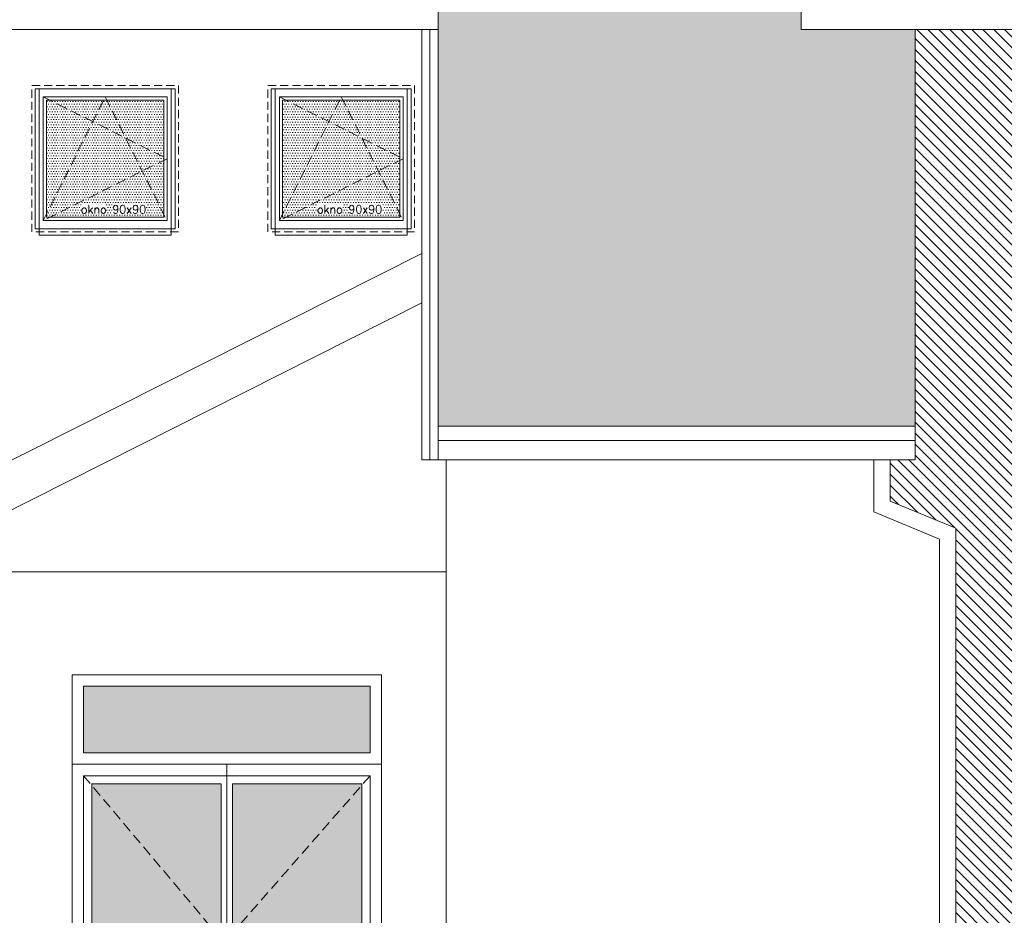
# Model space of a CAD drawing. Header units: millimetres. Extents: x -82287 to 177822, y -399756 to 0.
# Tile 71 of 228: x 77757 to 78361, y -238139 to -237589. Entities that reach past the tile are written whole.
import ezdxf
from ezdxf.enums import TextEntityAlignment as Align

# ---------------------------------------------------------------- set-up
doc = ezdxf.new("R2010")
doc.units = ezdxf.units.MM
doc.header["$MEASUREMENT"] = 0
doc.linetypes.add('SUŁOSZOWA - PB 21 03$0$CACHE', pattern=[9.525, 6.35, -3.175])
doc.linetypes.add('SUŁOSZOWA - PB 21 03$0$CARKOVANA', pattern=[7.5, 5, -2.5])
doc.layers.add('FL_XREF', color=252, linetype='Continuous')
for name, color, linetype, lineweight in [('SUŁOSZOWA - PB 21 03$0$! opisy okien elewacja', 251, 'Continuous', 0), ('SUŁOSZOWA - PB 21 03$0$!! 0_ Istn-okna', 251, 'Continuous', 0), ('SUŁOSZOWA - PB 21 03$0$!! 0_ WIDOK ELEWACJA', 251, 'Continuous', 0), ('SUŁOSZOWA - PB 21 03$0$!! 0_Opis_pom', 251, 'Continuous', 0), ('SUŁOSZOWA - PB 21 03$0$!! 1_ELEWACJA KOLOR', 251, 'Continuous', 0), ('SUŁOSZOWA - PB 21 03$0$!! 1_Hatch dach', 251, 'Continuous', 0), ('SUŁOSZOWA - PB 21 03$0$!! 1_OPIS POM NOWE', 251, 'Continuous', 0), ('SUŁOSZOWA - PB 21 03$0$!! 2_NOWE OKNA WIDOk - remont', 251, 'Continuous', 0)]:
    doc.layers.add(name, color=color, linetype=linetype, lineweight=lineweight)
doc.styles.add('SUŁOSZOWA - PB 21 03$0$ARIAL', font='tahoma.ttf')
doc.styles.add('SUŁOSZOWA - PB 21 03$0$TXT', font='simplex.shx')

# ---------------------------------------------------------------- blocks, each defined once
blk = doc.blocks.new('SUŁOSZOWA - PB 21 03$0$okno 90x90')
at = {"layer": 'SUŁOSZOWA - PB 21 03$0$!! 1_Hatch dach', "true_color": 0x575757}
h = blk.add_hatch(dxfattribs=at)
h.set_pattern_fill('DOTS', color=251)
h.set_pattern_definition([(0, (-9634.3096, -11214.1331), (0.79375, 1.5875), [0, -1.5875])])
h.paths.add_polyline_path([(7, 79), (79, 79), (79, 7), (7, 7)])
at = {"layer": 'SUŁOSZOWA - PB 21 03$0$!! 0_ Istn-okna', "linetype": 'SUŁOSZOWA - PB 21 03$0$CARKOVANA', "lineweight": 5}
blk.add_lwpolyline([(-2, 88), (88, 88), (88, -2), (-2, -2)], close=True, dxfattribs=at)
at = {"layer": 'SUŁOSZOWA - PB 21 03$0$!! 0_ Istn-okna'}
for points in [[(0, 86), (86, 86), (86, 0), (0, 0)], [(5, 81), (81, 81), (81, 5), (5, 5)], [(7, 79), (79, 79), (79, 7), (7, 7)]]:
    blk.add_lwpolyline(points, close=True, dxfattribs=at)
at = {"layer": 'SUŁOSZOWA - PB 21 03$0$!! 1_Hatch dach', "color": 251, "linetype": 'SUŁOSZOWA - PB 21 03$0$CACHE', "true_color": 0x575757}
for points in [[(5, 5), (43, 81), (81, 5)], [(5, 81), (81, 43), (5, 5)]]:
    blk.add_lwpolyline(points, dxfattribs=at)
at = {"insert": (28.08, 14.41), "char_height": 5, "attachment_point": 1, "style": 'SUŁOSZOWA - PB 21 03$0$TXT'}
blk.add_mtext_dynamic_manual_height_columns('okno 90x90', width=52.6299, gutter_width=75, heights=[0], dxfattribs=at)
blk = doc.blocks.new('SUŁOSZOWA - PB 21 03$0$DRZWI ZEWNETRZNE 2')
at = {"layer": 'SUŁOSZOWA - PB 21 03$0$!! 1_Hatch dach', "true_color": 0x575757}
h = blk.add_hatch(dxfattribs=at)
h.set_pattern_fill('DOTS', color=251)
h.set_pattern_definition([(180, (-95, 511.8881), (-0.79375, -1.5875), [0, -1.5875])])
h.paths.add_polyline_path([(-187, -465.41), (-266.5, -465.41), (-266.5, -656.41), (-187, -656.41)])
h.paths.add_polyline_path([(-273.5, -465.41), (-353, -465.41), (-353, -656.41), (-273.5, -656.41)])
h.paths.add_polyline_path([(-182, -405.41), (-358, -405.41), (-358, -446.41), (-182, -446.41)])
at = {"layer": 'SUŁOSZOWA - PB 21 03$0$!! 0_ Istn-okna'}
for p, q in [((-182, -460.41), (-358, -460.41)), ((-358, -460.41), (-358, -668.41)), ((-273.5, -465.41), (-353, -465.41)), ((-353, -465.41), (-353, -656.41)), ((-187, -465.41), (-266.5, -465.41)), ((-187, -656.41), (-187, -465.41)), ((-182, -668.41), (-182, -460.41))]:
    blk.add_line(p, q, dxfattribs=at)
for points in [[(-175, -668.41), (-175, -398.41), (-365, -398.41), (-365, -668.41)], [(-175, -668.41), (-175, -453.41), (-365, -453.41), (-365, -668.41)], [(-270, -668.41), (-270, -453.41)], [(-273.5, -656.41), (-273.5, -465.41)], [(-266.5, -656.41), (-266.5, -465.41)], [(-353, -656.41), (-273.5, -656.41)], [(-266.5, -656.41), (-187, -656.41)], [(-365, -668.41), (-175, -668.41)]]:
    blk.add_lwpolyline(points, dxfattribs=at)
for points in [[(-175, -453.41), (-365, -453.41), (-365, -398.41), (-175, -398.41)], [(-182, -446.41), (-358, -446.41), (-358, -405.41), (-182, -405.41)]]:
    blk.add_lwpolyline(points, close=True, dxfattribs=at)
at = {"layer": 'SUŁOSZOWA - PB 21 03$0$!! 1_Hatch dach', "color": 251, "linetype": 'SUŁOSZOWA - PB 21 03$0$CACHE', "true_color": 0x575757}
for points in [[(-358, -460.41), (-273.5, -560.91), (-358, -668.41)], [(-182, -460.41), (-270, -560.91), (-182, -668.41)]]:
    blk.add_lwpolyline(points, dxfattribs=at)
at = {"insert": (-238.16, -642.38), "char_height": 5, "attachment_point": 1, "style": 'SUŁOSZOWA - PB 21 03$0$TXT'}
blk.add_mtext_dynamic_manual_height_columns('dz1 90+90x180', width=52.6299, gutter_width=75, heights=[0], dxfattribs=at)
blk = doc.blocks.new('SUŁOSZOWA - PB 21 03')
at = {"layer": 'SUŁOSZOWA - PB 21 03$0$!! 1_ELEWACJA KOLOR', "true_color": 0xa78758}
h = blk.add_hatch(dxfattribs=at)
h.set_pattern_fill('ANSI31', color=45, scale=1.5, angle=-90)
h.set_pattern_definition([(315, (0, 0), (3.367596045, 3.367596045), [])])
h.paths.add_polyline_path([(78269.25991, -238314.26576), (79218.25991, -238314.26576), (79218.25991, -238132.26576), (79215.75991, -238132.26576), (79215.75991, -238042.26576), (79217.47132, -237772.26576), (79215.75991, -237772.26576), (79215.75991, -237682.26576), (79218.25991, -237647.85452), (78244.25991, -237647.85452), (78244.25991, -237891.63335), (78244.25991, -237912.26576), (78228.92991, -237912.26576), (78228.92991, -237937.53761), (78269.25991, -237954.26576)])
h.paths.add_polyline_path([(78913.75991, -238042.26576), (79003.75991, -238042.26576), (79003.75991, -238222.26576), (78999.25991, -238222.26576), (78999.25991, -238224.26576), (78918.25991, -238224.26576), (78918.25991, -238222.26576), (78913.75991, -238222.26576)], flags=16)
h.paths.add_polyline_path([(78915.75991, -238044.26576), (79001.75991, -238044.26576), (79001.75991, -238220.26576), (78915.75991, -238220.26576)], flags=0)
h.paths.add_polyline_path([(78920.75991, -238049.26576), (78996.75991, -238049.26576), (78996.75991, -238215.26576), (78920.75991, -238215.26576)], flags=0)
h.paths.add_polyline_path([(78922.59124, -238051.26576), (78958.30208, -238051.26576), (78958.75991, -238049.26576), (78959.21774, -238051.26576), (78994.75991, -238051.26576), (78994.75991, -238130.08155), (78996.75991, -238132.26576), (78994.75991, -238134.44997), (78994.75991, -238206.52891), (78996.30208, -238213.26576), (78922.59124, -238213.26576), (78920.75991, -238215.26576), (78922.75991, -238206.52891), (78922.75991, -238051.44997)], flags=0)
h.paths.add_polyline_path([(78848.75991, -238042.26576), (78848.75991, -238222.26576), (78844.25991, -238222.26576), (78844.25991, -238224.26576), (78763.25991, -238224.26576), (78763.25991, -238222.26576), (78758.75991, -238222.26576), (78758.75991, -238042.26576)], flags=16)
h.paths.add_polyline_path([(78846.75991, -238044.26576), (78846.75991, -238220.26576), (78760.75991, -238220.26576), (78760.75991, -238044.26576)], flags=0)
h.paths.add_polyline_path([(78918.25991, -237864.26576), (78918.25991, -237862.26576), (78913.75991, -237862.26576), (78844.25991, -237862.26576), (78844.25991, -237864.26576), (78763.25991, -237864.26576), (78763.25991, -237862.26576), (78758.75991, -237862.26576), (78699.25991, -237862.26576), (78699.25991, -237864.26576), (78618.25991, -237864.26576), (78618.25991, -237862.26576), (78613.75991, -237862.26576), (78544.25991, -237862.26576), (78544.25991, -237864.26576), (78463.25991, -237864.26576), (78463.25991, -237862.26576), (78458.75991, -237862.26576), (78399.25991, -237862.26576), (78399.25991, -237864.26576), (78318.25991, -237864.26576), (78318.25991, -237862.26576), (78313.75991, -237862.26576), (78313.75991, -237682.26576), (78403.75991, -237682.26576), (78403.75991, -237862.26576), (78458.75991, -237862.26576), (78458.75991, -237682.26576), (78548.75991, -237682.26576), (78548.75991, -237862.26576), (78613.75991, -237862.26576), (78613.75991, -237682.26576), (78703.75991, -237682.26576), (78703.75991, -237862.26576), (78758.75991, -237862.26576), (78758.75991, -237682.26576), (78848.75991, -237682.26576), (78848.75991, -237862.26576), (78913.75991, -237862.26576), (78913.75991, -237682.26576), (79003.75991, -237682.26576), (79003.75991, -237862.26576), (79058.75991, -237862.26576), (79058.75991, -237682.26576), (79148.75991, -237682.26576), (79148.75991, -237862.26576), (79144.25991, -237862.26576), (79144.25991, -237864.26576), (79063.25991, -237864.26576), (79063.25991, -237862.26576), (79058.75991, -237862.26576), (78999.25991, -237862.26576), (78999.25991, -237864.26576)], flags=16)
h.paths.add_polyline_path([(78841.75991, -238049.26576), (78841.75991, -238215.26576), (78765.75991, -238215.26576), (78765.75991, -238049.26576)], flags=0)
h.paths.add_polyline_path([(78915.75991, -237860.26576), (78915.75991, -237684.26576), (79001.75991, -237684.26576), (79001.75991, -237860.26576)], flags=0)
h.paths.add_polyline_path([(78839.75991, -238051.26576), (78839.75991, -238130.08155), (78841.75991, -238132.26576), (78839.75991, -238134.44997), (78839.75991, -238206.52891), (78841.30208, -238213.26576), (78767.59124, -238213.26576), (78765.75991, -238215.26576), (78767.75991, -238206.52891), (78767.75991, -238051.44997), (78767.59124, -238051.26576), (78803.30208, -238051.26576), (78803.75991, -238049.26576), (78804.21774, -238051.26576)], flags=0)
h.paths.add_polyline_path([(78920.75991, -237855.26576), (78920.75991, -237689.26576), (78996.75991, -237689.26576), (78996.75991, -237855.26576)], flags=0)
h.paths.add_polyline_path([(78920.75991, -237855.26576), (78922.75991, -237846.52891), (78922.75991, -237691.44997), (78922.59124, -237691.26576), (78958.30208, -237691.26576), (78958.75991, -237689.26576), (78959.21774, -237691.26576), (78994.75991, -237691.26576), (78994.75991, -237770.08155), (78996.75991, -237772.26576), (78994.75991, -237774.44997), (78994.75991, -237846.52891), (78996.30208, -237853.26576), (78922.59124, -237853.26576)], flags=0)
h.paths.add_polyline_path([(78846.75991, -237860.26576), (78760.75991, -237860.26576), (78760.75991, -237684.26576), (78846.75991, -237684.26576)], flags=0)
h.paths.add_polyline_path([(78841.75991, -237855.26576), (78765.75991, -237855.26576), (78765.75991, -237689.26576), (78841.75991, -237689.26576)], flags=0)
h.paths.add_polyline_path([(78841.30208, -237853.26576), (78767.59124, -237853.26576), (78765.75991, -237855.26576), (78767.75991, -237846.52891), (78767.75991, -237691.44997), (78767.59124, -237691.26576), (78803.30208, -237691.26576), (78803.75991, -237689.26576), (78804.21774, -237691.26576), (78839.75991, -237691.26576), (78839.75991, -237770.08155), (78841.75991, -237772.26576), (78839.75991, -237774.44997), (78839.75991, -237846.52891)], flags=0)
h.paths.add_polyline_path([(79058.75991, -238042.26576), (79148.75991, -238042.26576), (79148.75991, -238222.26576), (79144.25991, -238222.26576), (79144.25991, -238224.26576), (79063.25991, -238224.26576), (79063.25991, -238222.26576), (79058.75991, -238222.26576)], flags=16)
h.paths.add_polyline_path([(79060.75991, -238044.26576), (79146.75991, -238044.26576), (79146.75991, -238220.26576), (79060.75991, -238220.26576)], flags=0)
h.paths.add_polyline_path([(79065.75991, -238049.26576), (79141.75991, -238049.26576), (79141.75991, -238215.26576), (79065.75991, -238215.26576)], flags=0)
h.paths.add_polyline_path([(79067.59124, -238051.26576), (79103.30208, -238051.26576), (79103.75991, -238049.26576), (79104.21774, -238051.26576), (79139.75991, -238051.26576), (79139.75991, -238130.08155), (79141.75991, -238132.26576), (79139.75991, -238134.44997), (79139.75991, -238206.52891), (79141.30208, -238213.26576), (79067.59124, -238213.26576), (79065.75991, -238215.26576), (79067.75991, -238206.52891), (79067.75991, -238051.44997)], flags=0)
h.paths.add_polyline_path([(79060.75991, -237860.26576), (79060.75991, -237684.26576), (79146.75991, -237684.26576), (79146.75991, -237860.26576)], flags=0)
h.paths.add_polyline_path([(79065.75991, -237855.26576), (79065.75991, -237689.26576), (79141.75991, -237689.26576), (79141.75991, -237855.26576)], flags=0)
h.paths.add_polyline_path([(79065.75991, -237855.26576), (79067.75991, -237846.52891), (79067.75991, -237691.44997), (79067.59124, -237691.26576), (79103.30208, -237691.26576), (79103.75991, -237689.26576), (79104.21774, -237691.26576), (79139.75991, -237691.26576), (79139.75991, -237770.08155), (79141.75991, -237772.26576), (79139.75991, -237774.44997), (79139.75991, -237846.52891), (79141.30208, -237853.26576), (79067.59124, -237853.26576)], flags=0)
h.paths.add_polyline_path([(78703.75991, -238042.26576), (78703.75991, -238222.26576), (78699.25991, -238222.26576), (78699.25991, -238224.26576), (78618.25991, -238224.26576), (78618.25991, -238222.26576), (78613.75991, -238222.26576), (78613.75991, -238042.26576)], flags=16)
h.paths.add_polyline_path([(78701.75991, -238044.26576), (78701.75991, -238220.26576), (78615.75991, -238220.26576), (78615.75991, -238044.26576)], flags=0)
h.paths.add_polyline_path([(78696.75991, -238049.26576), (78696.75991, -238215.26576), (78620.75991, -238215.26576), (78620.75991, -238049.26576)], flags=0)
h.paths.add_polyline_path([(78694.75991, -238051.26576), (78694.75991, -238130.08155), (78696.75991, -238132.26576), (78694.75991, -238134.44997), (78694.75991, -238206.52891), (78696.30208, -238213.26576), (78622.59124, -238213.26576), (78620.75991, -238215.26576), (78622.75991, -238206.52891), (78622.75991, -238051.44997), (78622.59124, -238051.26576), (78658.30208, -238051.26576), (78658.75991, -238049.26576), (78659.21774, -238051.26576)], flags=0)
h.paths.add_polyline_path([(78701.75991, -237860.26576), (78615.75991, -237860.26576), (78615.75991, -237684.26576), (78701.75991, -237684.26576)], flags=0)
h.paths.add_polyline_path([(78696.75991, -237855.26576), (78620.75991, -237855.26576), (78620.75991, -237689.26576), (78696.75991, -237689.26576)], flags=0)
h.paths.add_polyline_path([(78696.30208, -237853.26576), (78622.59124, -237853.26576), (78620.75991, -237855.26576), (78622.75991, -237846.52891), (78622.75991, -237691.44997), (78622.59124, -237691.26576), (78658.30208, -237691.26576), (78658.75991, -237689.26576), (78659.21774, -237691.26576), (78694.75991, -237691.26576), (78694.75991, -237770.08155), (78696.75991, -237772.26576), (78694.75991, -237774.44997), (78694.75991, -237846.52891)], flags=0)
h.paths.add_polyline_path([(78548.75991, -238042.26576), (78548.75991, -238222.26576), (78544.25991, -238222.26576), (78544.25991, -238224.26576), (78463.25991, -238224.26576), (78463.25991, -238222.26576), (78458.75991, -238222.26576), (78458.75991, -238042.26576)], flags=16)
h.paths.add_polyline_path([(78546.75991, -238044.26576), (78546.75991, -238220.26576), (78460.75991, -238220.26576), (78460.75991, -238044.26576)], flags=0)
h.paths.add_polyline_path([(78541.75991, -238049.26576), (78541.75991, -238215.26576), (78465.75991, -238215.26576), (78465.75991, -238049.26576)], flags=0)
h.paths.add_polyline_path([(78546.75991, -237860.26576), (78460.75991, -237860.26576), (78460.75991, -237684.26576), (78546.75991, -237684.26576)], flags=0)
h.paths.add_polyline_path([(78539.75991, -238051.26576), (78539.75991, -238130.08155), (78541.75991, -238132.26576), (78539.75991, -238134.44997), (78539.75991, -238206.52891), (78541.30208, -238213.26576), (78467.59124, -238213.26576), (78465.75991, -238215.26576), (78467.75991, -238206.52891), (78467.75991, -238051.44997), (78467.59124, -238051.26576), (78503.30208, -238051.26576), (78503.75991, -238049.26576), (78504.21774, -238051.26576)], flags=0)
h.paths.add_polyline_path([(78541.75991, -237855.26576), (78465.75991, -237855.26576), (78465.75991, -237689.26576), (78541.75991, -237689.26576)], flags=0)
h.paths.add_polyline_path([(78541.30208, -237853.26576), (78467.59124, -237853.26576), (78465.75991, -237855.26576), (78467.75991, -237846.52891), (78467.75991, -237691.44997), (78467.59124, -237691.26576), (78503.30208, -237691.26576), (78503.75991, -237689.26576), (78504.21774, -237691.26576), (78539.75991, -237691.26576), (78539.75991, -237770.08155), (78541.75991, -237772.26576), (78539.75991, -237774.44997), (78539.75991, -237846.52891)], flags=0)
h.paths.add_polyline_path([(78403.75991, -238042.26576), (78403.75991, -238222.26576), (78399.25991, -238222.26576), (78399.25991, -238224.26576), (78318.25991, -238224.26576), (78318.25991, -238222.26576), (78313.75991, -238222.26576), (78313.75991, -238042.26576)], flags=16)
h.paths.add_polyline_path([(78401.75991, -238044.26576), (78401.75991, -238220.26576), (78315.75991, -238220.26576), (78315.75991, -238044.26576)], flags=0)
h.paths.add_polyline_path([(78401.75991, -237860.26576), (78315.75991, -237860.26576), (78315.75991, -237684.26576), (78401.75991, -237684.26576)], flags=0)
h.paths.add_polyline_path([(78396.75991, -238049.26576), (78396.75991, -238215.26576), (78320.75991, -238215.26576), (78320.75991, -238049.26576)], flags=0)
h.paths.add_polyline_path([(78394.75991, -238051.26576), (78394.75991, -238130.08155), (78396.75991, -238132.26576), (78394.75991, -238134.44997), (78394.75991, -238206.52891), (78396.30208, -238213.26576), (78322.59124, -238213.26576), (78320.75991, -238215.26576), (78322.75991, -238206.52891), (78322.75991, -238051.44997), (78322.59124, -238051.26576), (78358.30208, -238051.26576), (78358.75991, -238049.26576), (78359.21774, -238051.26576)], flags=0)
h.paths.add_polyline_path([(78396.75991, -237855.26576), (78320.75991, -237855.26576), (78320.75991, -237689.26576), (78396.75991, -237689.26576)], flags=0)
h.paths.add_polyline_path([(78396.30208, -237853.26576), (78322.59124, -237853.26576), (78320.75991, -237855.26576), (78322.75991, -237846.52891), (78322.75991, -237691.44997), (78322.59124, -237691.26576), (78358.30208, -237691.26576), (78358.75991, -237689.26576), (78359.21774, -237691.26576), (78394.75991, -237691.26576), (78394.75991, -237770.08155), (78396.75991, -237772.26576), (78394.75991, -237774.44997), (78394.75991, -237846.52891)], flags=0)
h.paths.add_polyline_path([(79087.58766, -238212.10613), (79137.70671, -238212.10613), (79137.70671, -238204.60613), (79087.58766, -238204.60613)], flags=8)
h.paths.add_polyline_path([(78942.58766, -238212.10613), (78992.70671, -238212.10613), (78992.70671, -238204.60613), (78942.58766, -238204.60613)], flags=8)
h.paths.add_polyline_path([(78787.58766, -238212.10613), (78837.70671, -238212.10613), (78837.70671, -238204.60613), (78787.58766, -238204.60613)], flags=8)
h.paths.add_polyline_path([(78642.58766, -238212.10613), (78692.70671, -238212.10613), (78692.70671, -238204.60613), (78642.58766, -238204.60613)], flags=8)
h.paths.add_polyline_path([(78487.58766, -238212.10613), (78537.70671, -238212.10613), (78537.70671, -238204.60613), (78487.58766, -238204.60613)], flags=8)
h.paths.add_polyline_path([(78342.58766, -238212.10613), (78392.70671, -238212.10613), (78392.70671, -238204.60613), (78342.58766, -238204.60613)], flags=8)
h.paths.add_polyline_path([(79087.58766, -237852.10613), (79137.70671, -237852.10613), (79137.70671, -237844.60613), (79087.58766, -237844.60613)], flags=8)
h.paths.add_polyline_path([(78942.58766, -237852.10613), (78992.70671, -237852.10613), (78992.70671, -237844.60613), (78942.58766, -237844.60613)], flags=8)
h.paths.add_polyline_path([(78787.58766, -237852.10613), (78837.70671, -237852.10613), (78837.70671, -237844.60613), (78787.58766, -237844.60613)], flags=8)
h.paths.add_polyline_path([(78642.58766, -237852.10613), (78692.70671, -237852.10613), (78692.70671, -237844.60613), (78642.58766, -237844.60613)], flags=8)
h.paths.add_polyline_path([(78487.58766, -237852.10613), (78537.70671, -237852.10613), (78537.70671, -237844.60613), (78487.58766, -237844.60613)], flags=8)
h.paths.add_polyline_path([(78342.58766, -237852.10613), (78392.70671, -237852.10613), (78392.70671, -237844.60613), (78342.58766, -237844.60613)], flags=8)
at = {"layer": 'SUŁOSZOWA - PB 21 03$0$!! 1_Hatch dach', "true_color": 0x990000}
h = blk.add_hatch(dxfattribs=at)
h.set_pattern_fill('AR-B88', color=14, scale=0.1, angle=180)
h.set_pattern_definition([(180, (0, 0), (-2e-15, -20.32), []), (270, (0, 0), (10.16, -20.32), [20.32, -20.32])])
h.paths.add_polyline_path([(79303.25991, -237613.0165), (79303.25991, -237627.22212), (82067.25991, -237627.22212), (82067.25991, -237010.26576), (75781.25991, -237010.26576), (75781.25991, -237627.22212), (77951.25991, -237627.22212), (77951.25991, -237891.63335), (78244.25991, -237891.63335), (78244.25991, -237647.85452), (78174.25991, -237647.85452), (78174.25991, -237635.86593), (78159.25991, -237635.86593), (78159.25991, -237613.0165), (78731.25991, -237109.6565)])
h.paths.add_polyline_path([(79511.5687, -237292.80212), (79646.87991, -237407.24742), (79630.73536, -237426.33547), (79392.40203, -237426.33547), (79376.25749, -237407.24742)], flags=16)
h.paths.add_polyline_path([(79511.5687, -237325.54511), (79630.73536, -237426.33547), (79392.40203, -237426.33547)], flags=0)
h.paths.add_polyline_path([(79511.5687, -237329.47427), (79622.54287, -237423.33547), (79400.59453, -237423.33547)], flags=0)
h.paths.add_polyline_path([(79795.42415, -237407.24742), (79930.73536, -237292.80212), (80066.04658, -237407.24742), (80049.90203, -237426.33547), (79811.5687, -237426.33547)], flags=16)
h.paths.add_polyline_path([(79811.5687, -237426.33547), (79930.73536, -237325.54511), (80049.90203, -237426.33547)], flags=0)
h.paths.add_polyline_path([(79819.7612, -237423.33547), (79930.73536, -237329.47427), (80041.70953, -237423.33547)], flags=0)
h.paths.add_polyline_path([(80214.59082, -237407.24742), (80349.90203, -237292.80212), (80485.21324, -237407.24742), (80469.0687, -237426.33547), (80230.73536, -237426.33547)], flags=16)
h.paths.add_polyline_path([(80230.73536, -237426.33547), (80349.90203, -237325.54511), (80469.0687, -237426.33547)], flags=0)
h.paths.add_polyline_path([(80238.92786, -237423.33547), (80349.90203, -237329.47427), (80460.8762, -237423.33547)], flags=0)
h.paths.add_polyline_path([(78086.26233, -237407.24742), (78070.11779, -237426.33547), (77831.78445, -237426.33547), (77815.63991, -237407.24742), (77950.95112, -237292.80212)], flags=16)
h.paths.add_polyline_path([(78070.11779, -237426.33547), (77831.78445, -237426.33547), (77950.95112, -237325.54511)], flags=0)
h.paths.add_polyline_path([(78061.92529, -237423.33547), (77839.97695, -237423.33547), (77950.95112, -237329.47427)], flags=0)
h.paths.add_polyline_path([(80790.64743, -237407.24742), (80925.95864, -237292.80212), (81061.26985, -237407.24742), (81045.1253, -237426.33547), (81035.1253, -237426.33547), (81035.1253, -237565.70631), (80816.79197, -237565.70631), (80816.79197, -237426.33547), (80806.79197, -237426.33547)], flags=16)
h.paths.add_polyline_path([(80840.95864, -237436.70631), (81010.95864, -237436.70631), (81010.95864, -237555.70631), (80840.95864, -237555.70631)], flags=0)
h.paths.add_polyline_path([(80847.95864, -237443.70631), (80923.45864, -237443.70631), (80923.45864, -237548.70631), (80847.95864, -237548.70631)], flags=0)
h.paths.add_polyline_path([(80849.95864, -237445.16588), (80850.69918, -237445.70631), (80884.98959, -237445.70631), (80885.70864, -237443.70631), (80886.42769, -237445.70631), (80921.26817, -237445.70631), (80921.26817, -237542.61361), (80922.73959, -237546.70631), (80850.80561, -237546.70631), (80847.95864, -237548.70631), (80849.95864, -237543.1434)], flags=0)
h.paths.add_polyline_path([(77667.09567, -237407.24742), (77650.95112, -237426.33547), (77412.61779, -237426.33547), (77396.47324, -237407.24742), (77531.78445, -237292.80212)], flags=16)
h.paths.add_polyline_path([(80928.45864, -237443.70631), (81003.95864, -237443.70631), (81003.95864, -237548.70631), (80928.45864, -237548.70631)], flags=0)
h.paths.add_polyline_path([(80930.64911, -237445.70631), (80965.48959, -237445.70631), (80966.20864, -237443.70631), (80966.92769, -237445.70631), (81001.21809, -237445.70631), (81001.95864, -237445.16588), (81001.95864, -237543.1434), (81003.95864, -237548.70631), (81001.11167, -237546.70631), (80929.17769, -237546.70631), (80930.64911, -237542.61361)], flags=0)
h.paths.add_polyline_path([(77650.95112, -237426.33547), (77412.61779, -237426.33547), (77531.78445, -237325.54511)], flags=0)
h.paths.add_polyline_path([(77642.75862, -237423.33547), (77420.81029, -237423.33547), (77531.78445, -237329.47427)], flags=0)
h.paths.add_polyline_path([(81090.64743, -237407.24742), (81225.95864, -237292.80212), (81361.26985, -237407.24742), (81345.1253, -237426.33547), (81335.1253, -237426.33547), (81335.1253, -237565.70631), (81116.79197, -237565.70631), (81116.79197, -237426.33547), (81106.79197, -237426.33547)], flags=16)
h.paths.add_polyline_path([(81140.95864, -237436.70631), (81310.95864, -237436.70631), (81310.95864, -237555.70631), (81140.95864, -237555.70631)], flags=0)
h.paths.add_polyline_path([(81147.95864, -237443.70631), (81223.45864, -237443.70631), (81223.45864, -237548.70631), (81147.95864, -237548.70631)], flags=0)
h.paths.add_polyline_path([(81149.95864, -237445.16588), (81150.69918, -237445.70631), (81184.98959, -237445.70631), (81185.70864, -237443.70631), (81186.42769, -237445.70631), (81221.26817, -237445.70631), (81221.26817, -237542.61361), (81222.73959, -237546.70631), (81150.80561, -237546.70631), (81147.95864, -237548.70631), (81149.95864, -237543.1434)], flags=0)
h.paths.add_polyline_path([(81228.45864, -237443.70631), (81303.95864, -237443.70631), (81303.95864, -237548.70631), (81228.45864, -237548.70631)], flags=0)
h.paths.add_polyline_path([(81230.64911, -237445.70631), (81265.48959, -237445.70631), (81266.20864, -237443.70631), (81266.92769, -237445.70631), (81301.21809, -237445.70631), (81301.95864, -237445.16588), (81301.95864, -237543.1434), (81303.95864, -237548.70631), (81301.11167, -237546.70631), (81229.17769, -237546.70631), (81230.64911, -237542.61361)], flags=0)
h.paths.add_polyline_path([(77247.929, -237407.24742), (77231.78445, -237426.33547), (76993.45112, -237426.33547), (76977.30658, -237407.24742), (77112.61779, -237292.80212)], flags=16)
h.paths.add_polyline_path([(77231.78445, -237426.33547), (76993.45112, -237426.33547), (77112.61779, -237325.54511)], flags=0)
h.paths.add_polyline_path([(77223.59196, -237423.33547), (77001.64362, -237423.33547), (77112.61779, -237329.47427)], flags=0)
h.paths.add_polyline_path([(81390.64743, -237407.24742), (81525.95864, -237292.80212), (81661.26985, -237407.24742), (81645.1253, -237426.33547), (81635.1253, -237426.33547), (81635.1253, -237565.70631), (81416.79197, -237565.70631), (81416.79197, -237426.33547), (81406.79197, -237426.33547)], flags=16)
h.paths.add_polyline_path([(81440.95864, -237436.70631), (81610.95864, -237436.70631), (81610.95864, -237555.70631), (81440.95864, -237555.70631)], flags=0)
h.paths.add_polyline_path([(81447.95864, -237443.70631), (81523.45864, -237443.70631), (81523.45864, -237548.70631), (81447.95864, -237548.70631)], flags=0)
h.paths.add_polyline_path([(81449.95864, -237445.16588), (81450.69918, -237445.70631), (81484.98959, -237445.70631), (81485.70864, -237443.70631), (81486.42769, -237445.70631), (81521.26817, -237445.70631), (81521.26817, -237542.61361), (81522.73959, -237546.70631), (81450.80561, -237546.70631), (81447.95864, -237548.70631), (81449.95864, -237543.1434)], flags=0)
h.paths.add_polyline_path([(81528.45864, -237443.70631), (81603.95864, -237443.70631), (81603.95864, -237548.70631), (81528.45864, -237548.70631)], flags=0)
h.paths.add_polyline_path([(81530.64911, -237445.70631), (81565.48959, -237445.70631), (81566.20864, -237443.70631), (81566.92769, -237445.70631), (81601.21809, -237445.70631), (81601.95864, -237445.16588), (81601.95864, -237543.1434), (81603.95864, -237548.70631), (81601.11167, -237546.70631), (81529.17769, -237546.70631), (81530.64911, -237542.61361)], flags=0)
h.paths.add_polyline_path([(81699.9487, -237407.24742), (81835.25991, -237292.80212), (81970.57112, -237407.24742), (81954.42658, -237426.33547), (81944.42658, -237426.33547), (81944.42658, -237565.70631), (81726.09324, -237565.70631), (81726.09324, -237426.33547), (81716.09324, -237426.33547)], flags=16)
h.paths.add_polyline_path([(81750.25991, -237436.70631), (81920.25991, -237436.70631), (81920.25991, -237555.70631), (81750.25991, -237555.70631)], flags=0)
h.paths.add_polyline_path([(81757.25991, -237443.70631), (81832.75991, -237443.70631), (81832.75991, -237548.70631), (81757.25991, -237548.70631)], flags=0)
h.paths.add_polyline_path([(81759.25991, -237445.16588), (81760.00045, -237445.70631), (81794.29086, -237445.70631), (81795.00991, -237443.70631), (81795.72896, -237445.70631), (81830.56944, -237445.70631), (81830.56944, -237542.61361), (81832.04086, -237546.70631), (81760.10688, -237546.70631), (81757.25991, -237548.70631), (81759.25991, -237543.1434)], flags=0)
h.paths.add_polyline_path([(81837.75991, -237443.70631), (81913.25991, -237443.70631), (81913.25991, -237548.70631), (81837.75991, -237548.70631)], flags=0)
h.paths.add_polyline_path([(81839.95038, -237445.70631), (81874.79086, -237445.70631), (81875.50991, -237443.70631), (81876.22896, -237445.70631), (81910.51937, -237445.70631), (81911.25991, -237445.16588), (81911.25991, -237543.1434), (81913.25991, -237548.70631), (81910.41294, -237546.70631), (81838.47896, -237546.70631), (81839.95038, -237542.61361)], flags=0)
h.paths.add_polyline_path([(81829.08766, -237545.54668), (81881.11147, -237545.54668), (81881.11147, -237538.04668), (81829.08766, -237538.04668)], flags=8)
h.paths.add_polyline_path([(81519.78639, -237545.54668), (81571.8102, -237545.54668), (81571.8102, -237538.04668), (81519.78639, -237538.04668)], flags=8)
h.paths.add_polyline_path([(81219.78639, -237545.54668), (81271.8102, -237545.54668), (81271.8102, -237538.04668), (81219.78639, -237538.04668)], flags=8)
h.paths.add_polyline_path([(80919.78639, -237545.54668), (80971.8102, -237545.54668), (80971.8102, -237538.04668), (80919.78639, -237538.04668)], flags=8)
at = {"layer": 'SUŁOSZOWA - PB 21 03$0$! opisy okien elewacja'}
blk.add_lwpolyline([(82067.25991, -237010.26576), (75781.25991, -237010.26576), (75781.25991, -237627.22212), (77951.25991, -237627.22212), (77951.25991, -237891.63335), (78244.25991, -237891.63335), (78244.25991, -237647.85452), (78174.25991, -237647.85452), (78174.25991, -237635.86593), (78159.25991, -237635.86593), (78159.25991, -237613.0165), (78731.25991, -237109.6565), (79303.25991, -237613.0165), (79303.25991, -237627.22212), (82067.25991, -237627.22212)], close=True, dxfattribs=at)
at = {"layer": 'SUŁOSZOWA - PB 21 03$0$!! 0_ WIDOK ELEWACJA'}
for points in [[(77951.25991, -237912.26576), (77951.25991, -237627.22212)], [(78174.25991, -237635.86593), (78174.25991, -237647.85452)], [(77916.67125, -237647.85452), (75771.25991, -237647.85452)], [(77951.25991, -237647.85452), (77916.67125, -237647.85452)], [(77941.25991, -237912.26576), (77941.25991, -237647.85452)], [(77946.25991, -237912.26576), (77946.25991, -237647.85452)], [(79303.25991, -237647.85452), (78174.25991, -237647.85452)], [(78244.25991, -237912.26576), (78244.25991, -237647.85452)], [(77941.25991, -237785.40397), (77622.16466, -237946.22212)], [(77941.25991, -237815.81311), (77637.16466, -237969.07154)], [(78244.25991, -237891.63335), (77951.25991, -237891.63335)], [(78244.25991, -237900.27716), (77951.25991, -237900.27716)], [(78244.25991, -237912.26576), (77941.25991, -237912.26576)], [(77961.25991, -238314.26576), (77956.25991, -238314.26576), (77956.25991, -237912.26576)], [(78218.92991, -237912.26576), (78218.92991, -237944.21589), (78259.25991, -237960.94404)], [(78228.92991, -237912.26576), (78228.92991, -237937.53761), (78269.25991, -237954.26576)], [(78269.25991, -237954.26576), (78269.25991, -238477.93794)], [(78259.25991, -237960.94404), (78259.25991, -238477.98657)], [(77956.25991, -237981.06014), (77638.97313, -237981.06014)]]:
    blk.add_lwpolyline(points, dxfattribs=at)
for points in [[(77787.25991, -237684.26576), (77787.25991, -237774.26576), (77706.25991, -237774.26576), (77706.25991, -237684.26576)], [(77932.25991, -237684.26576), (77932.25991, -237774.26576), (77851.25991, -237774.26576), (77851.25991, -237684.26576)]]:
    blk.add_lwpolyline(points, close=True, dxfattribs=at)
at = {"layer": 'SUŁOSZOWA - PB 21 03$0$!! 2_NOWE OKNA WIDOk - remont'}
for name, p in [('SUŁOSZOWA - PB 21 03$0$okno 90x90', (77703.75991, -237770.26576)), ('SUŁOSZOWA - PB 21 03$0$okno 90x90', (77848.75991, -237770.26576)), ('SUŁOSZOWA - PB 21 03$0$DRZWI ZEWNETRZNE 2', (78091.50661, -237645.85105))]:
    blk.add_blockref(name, p, dxfattribs=at)
at = {"layer": 'SUŁOSZOWA - PB 21 03$0$!! 0_Opis_pom', "ltscale": 0.7, "style": 'SUŁOSZOWA - PB 21 03$0$ARIAL'}
for tag, p in [('B0,19', (52679.2094, -194257.55204)), ('B2,14', (73874.0461, -194402.0887)), ('B2,12', (73342.49259, -194413.89249)), ('B1,21', (60405.50261, -194427.18207)), ('B2,11', (73069.01144, -194438.89383)), ('B2,16', (75195.07765, -194441.83446)), ('A1,16', (59129.54925, -194448.08429)), ('B1,19', (59914.81903, -194448.15658)), ('B1/17', (59524.53699, -194450.37428)), ('1,23', (61575.22173, -194450.37428)), ('1,22', (60947.33929, -194456.1144)), ('B0,15', (51514.15008, -194461.8073)), ('A1,1', (58808.06672, -194460.94161)), ('B2,19.1', (76701.67035, -194466.03695)), ('B3,7', (87459.81312, -194465.07097)), ('B3,3', (88235.73906, -194465.79732)), ('B2,17', (75506.7465, -194471.3759)), ('B0,18', (52071.43815, -194478.40179)), ('B1,18', (59715.51745, -194473.87108)), ('B3,8', (90006.66539, -194478.47972)), ('B3,6', (86826.65132, -194483.15512)), ('B1,20', (60198.53687, -194490.17374)), ('B2,10', (72728.63362, -194489.37283)), ('B2,15', (74566.38885, -194487.81114)), ('B2,13', (73649.91716, -194500.01242)), ('A0,6', (49094.40602, -194505.72387)), ('A2,5', (72452.45009, -194505.90583)), ('A1,6', (58565.96262, -194514.50753)), ('A0,4', (49692.81919, -194517.93289)), ('B0,22', (54187.56644, -194519.04308)), ('B1,1', (61908.24378, -194515.48656)), ('A0,3', (49906.53818, -194524.03766)), ('A0,5', (49399.71914, -194533.19455)), ('B0,20', (53125.45224, -194527.8835)), ('B0,21', (53847.26622, -194535.08002)), ('B1,3', (62229.35503, -194604.49851)), ('B2,18', (75922.43604, -194612.23635)), ('B2,19', (77152.69039, -194617.53776)), ('A3,4', (85509.27934, -194642.47136)), ('B0,24B', (54824.42896, -194684.26784)), ('B1,4', (63476.45184, -194691.11207)), ('B0,13', (50367.63944, -194706.5583)), ('B0,16', (51457.40872, -194704.43091)), ('B0,17', (51897.58569, -194706.77195)), ('A2,4', (71695.75649, -194707.44268)), ('A1,5', (58149.22649, -194724.80163)), ('A2.1', (72371.45884, -194731.56251)), ('B0,23', (54542.05776, -194742.93939)), ('A1,2', (58744.42262, -194746.622)), ('B1,2D', (60756.29674, -194750.92727)), ('A1,15', (59129.54925, -194780.73348)), ('A3.1', (86079.08704, -194786.62422)), ('B0,14', (50962.60809, -194789.06568)), ('B1,4', (63483.03852, -194791.04365)), ('A0,2', (49295.91259, -194810.95246)), ('B1,2B', (62374.83512, -194841.86715)), ('B2.7', (74548.27897, -194836.12781)), ('B3,2', (89035.72921, -194837.99287)), ('B0,7', (52851.95551, -194845.56115)), ('B1,2A', (61803.35407, -194869.27513)), ('B0,8', (51561.38742, -194890.27848)), ('A3.2', (86016.50296, -195004.88875)), ('A1,3', (58810.05243, -195008.83917)), ('A0,1', (49914.27925, -195025.82804)), ('A0,10', (49695.87246, -195042.9259)), ('B0,17', (51225.06492, -195049.74007)), ('B0,6', (52110.41055, -195069.39267)), ('B1,8', (61403.63433, -195071.25189)), ('A2.2', (72371.45884, -195070.78713)), ('B2.2', (74976.1855, -195068.47988)), ('A0,7', (49042.50308, -195082.6056)), ('B3,11', (88623.94853, -195099.23575)), ('B3,4', (87612.56208, -195132.78192)), ('B3,5', (86839.47632, -195174.05241)), ('B0,12', (50313.60595, -195207.52936)), ('B0,11', (50726.178, -195219.06638)), ('B3,10', (89778.42161, -195220.68871)), ('B1,6', (63686.26823, -195231.3997)), ('B0,24A', (54359.17011, -195245.97867)), ('A1,4', (58093.66276, -195250.96213)), ('B0,10', (51476.34179, -195259.44699)), ('B3,9', (90479.74099, -195260.18621)), ('A0,11', (49643.96951, -195271.84772)), ('B1,14', (59332.54805, -195280.73534)), ('A0,8', (49042.50308, -195293.21363)), ('B0,9', (51798.4912, -195291.17482)), ('B2,21', (75970.16114, -195290.81005)), ('B0,3', (52068.59538, -195319.60465)), ('B1,13', (60186.62513, -195314.46953)), ('B1,10', (60892.94126, -195319.45825)), ('B1,5', (63419.22943, -195317.21026)), ('A2.3', (71832.37045, -195318.78232)), ('B2,9', (73175.51251, -195317.21162)), ('B2,4', (74493.5947, -195318.7733)), ('B2,3', (74674.2815, -195319.28036)), ('A3,3', (85569.83931, -195318.78232)), ('B3,1', (88723.65615, -195329.98594)), ('B2,8', (73894.209, -195338.18956)), ('B2,20', (77211.021, -195343.82367)), ('B1,9', (61058.12383, -195344.48743)), ('B2.1', (75304.74121, -195348.36327)), ('B0,2', (52227.2348, -195357.98297)), ('B1,2C', (61827.40698, -195369.02625)), ('B1,7', (62134.52151, -195372.05069)), ('B0,1', (53061.17304, -195403.85659)), ('A0,9', (49001.50444, -195413.15723)), ('A0,12', (49689.76592, -195485.50737)), ('B0,4', (52224.78303, -195500.96352)), ('B2,5', (74686.48999, -195507.24036)), ('B1,11', (61050.00078, -195512.89565)), ('B1,12', (60864.00751, -195544.00738)), ('B2,6', (74499.29165, -195549.55175)), ('B0,5', (52066.14362, -195556.83806)), ('C2,2', (74812.78942, -195865.8959)), ('C1,3', (61091.58871, -195973.27844)), ('C0,2A', (52278.30875, -196050.48297)), ('C0,1', (52808.36775, -196132.34208)), ('C1,2', (61690.27405, -196439.72387)), ('C1,1', (62060.59754, -196465.28533)), ('C3,1', (88979.71614, -196545.67785)), ('C0,2B', (53028.88223, -196668.8019)), ('C1,4', (61008.68123, -196686.32122)), ('C2,1', (75334.65984, -196786.2197)), ('C2,3', (74834.65119, -196933.26657)), ('C1,5', (61062.7252, -196991.42453)), ('C1,10', (62127.38542, -196998.81344)), ('C1,9', (62147.33751, -197289.53424)), ('C1,6', (61131.41824, -197329.69535)), ('C0,3', (52181.98562, -197341.92176)), ('D1,1', (73931.12245, -197584.03121)), ('C0,4', (52345.96562, -197596.60561)), ('D0,18', (60296.49264, -197617.95269)), ('C2,4', (75243.70451, -197663.89)), ('D0,7', (59141.53804, -197722.84718)), ('C1,7', (61222.2575, -197737.18052)), ('D0,17', (60701.16801, -197741.44864)), ('D1,4', (73157.19908, -197744.29721)), ('D0,3', (59562.25866, -197751.14316)), ('D1,6', (72757.78643, -197751.22612)), ('D0,6', (58741.71849, -197802.61699)), ('D0,10', (58357.73602, -197820.93991)), ('D,09', (59195.67196, -197881.51243)), ('C0,5', (52269.72696, -197902.4362)), ('C0,6', (52872.93793, -197917.07354)), ('D0,2', (59943.06082, -197917.06725)), ('D1,3', (73475.28953, -197924.29875)), ('D0,16', (60721.3534, -197935.2949)), ('D0,8', (59058.9008, -197963.64925)), ('D0,5', (59448.52586, -197969.8061)), ('C2,5', (74555.08284, -197988.7886)), ('D1,5', (73291.61607, -197999.29956)), ('D0,4', (59655.02693, -198042.2589)), ('D0,15', (60692.12223, -198127.4643)), ('D0,1', (59931.33074, -198173.12806)), ('D1,2', (73578.07819, -198172.30068)), ('D0,11', (58161.27105, -198211.45823)), ('D0,12', (58250.99458, -198537.17631)), ('D0,13', (58250.99458, -198764.99605)), ('D1,7', (71854.87376, -198786.88467)), ('D0,14', (59130.08589, -198795.3373)), ('D1,8', (71715.35366, -199212.44512))]:
    blk.add_attdef(tag, text='', height=11.968, dxfattribs=at).set_placement(p, align=Align.MIDDLE_CENTER)
at = {"layer": 'SUŁOSZOWA - PB 21 03$0$!! 1_OPIS POM NOWE', "style": 'SUŁOSZOWA - PB 21 03$0$ARIAL'}
for tag, p in [('C1.7A', (61271.6179, -197538.30303)), ('C2.5B', (74970.66097, -197546.70728)), ('C2,5C', (74903.71123, -197659.13664)), ('C2.4', (75374.07862, -197726.11453)), ('D1,2B', (74322.25834, -197791.43247)), ('C1.7C', (61260.26049, -197811.38428)), ('C1.8B', (61588.27341, -197817.62151)), ('C1.8A', (61884.42005, -197818.94854)), ('C1.7B', (61322.12354, -197933.89849)), ('C2,5A', (74943.41937, -197993.49482)), ('E1.2', (62164.78326, -198139.98688)), ('E1.5E', (62692.10372, -198153.27854)), ('D1,2C', (73419.9359, -198156.57844)), ('E2.9', (75361.45041, -198161.88904)), ('E2.7', (76022.45692, -198162.26272)), ('E3.1', (88990.58975, -198158.87886)), ('D1,2A', (74280.17915, -198172.30068)), ('E1.5D', (62993.60773, -198185.416)), ('E1.1', (61330.46191, -198191.9806)), ('E1.5C', (63016.9343, -198246.3437)), ('E1.5B', (63264.15117, -198307.8661)), ('E3.2', (88781.41347, -198385.24275)), ('E1.6', (61022.6264, -198421.00827)), ('E2.2', (74782.75417, -198427.85813)), ('E2.8', (75757.29014, -198437.09188)), ('E2.6', (76531.8031, -198444.40756)), ('E3.4', (89392.22607, -198450.03942)), ('E1.5A', (63049.47589, -198456.39852)), ('E1.5F', (62736.15118, -198589.14592)), ('E1.5G', (62892.39981, -198586.12622)), ('E1,4', (61888.25021, -198652.6996)), ('E2.1', (75803.99631, -198697.05773)), ('E1.5L', (63297.7633, -198733.65678)), ('E1.3', (61058.5992, -198806.28147)), ('E1.5H', (62893.53005, -198830.01758)), ('E2,3', (74778.52304, -198843.9541)), ('E3.3', (89150.95684, -198867.32581)), ('E1.5K', (63266.15427, -198904.67789)), ('E1.5I', (62723.74907, -199005.87002)), ('E2.4', (75135.87669, -199083.20857)), ('E2.5', (76615.04061, -199164.91143)), ('E1.5J', (63204.25187, -199215.697))]:
    blk.add_attdef(tag, text='', height=11.968, dxfattribs=at).set_placement(p, align=Align.MIDDLE_CENTER)

msp = doc.modelspace()

# ---------------------------------------------------------------- block references
at = {"layer": 'FL_XREF'}
msp.add_blockref('SUŁOSZOWA - PB 21 03', (62.28, 52.9), dxfattribs=at)

doc.saveas('drawing.dxf')
